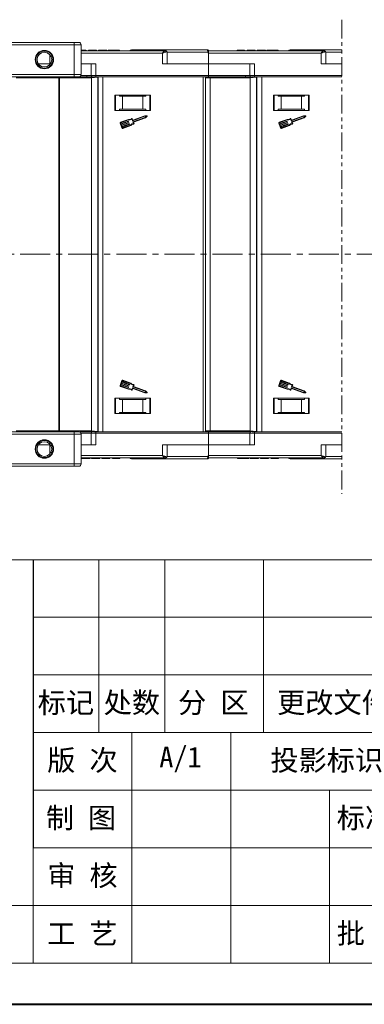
# Model space of a CAD drawing. Header units: millimetres. Extents: x 2552 to 4022, y 535 to 1568.
# Tile 16 of 47: x 3364 to 3509, y 535 to 951. Entities that reach past the tile are written whole.
import ezdxf

# ---------------------------------------------------------------- set-up
doc = ezdxf.new("R2010")
doc.units = ezdxf.units.MM
doc.linetypes.add('CENTERX2', pattern=[20.32, 12.7, -2.54, 2.54, -2.54])
doc.linetypes.add('PHANTOM2', pattern=[31.75, 15.875, -3.175, 3.175, -3.175, 3.175, -3.175])
doc.layers.add('标注线', color=7, linetype='Continuous', lineweight=15)
doc.styles.add('样式 6', font='仿宋_GB2312.ttf')

msp = doc.modelspace()

# ---------------------------------------------------------------- linework, layer by layer
at = {"color": 3, "linetype": 'PHANTOM2', "lineweight": 9, "ltscale": 0.5}
msp.add_line((3499.849, 950.63), (3499.847, 750.278), dxfattribs=at)
at = {"color": 7, "linetype": 'Continuous', "lineweight": 15}
for p, q in [((3386.693, 941.019), (3334.153, 941.019)), ((3334.153, 940.019), (3386.693, 940.019)), ((3386.693, 940.019), (3386.693, 941.019)), ((3386.693, 940.019), (3386.693, 927.519)), ((3389.693, 940.019), (3386.693, 940.019)), ((3389.693, 927.519), (3389.693, 940.019)), ((3376.473, 932.019), (3376.473, 935.869)), ((3425.179, 937.519), (3389.693, 937.519)), ((3389.693, 936.519), (3424.061, 936.519)), ((3390.145, 937.519), (3390.145, 937.719)), ((3391.697, 937.519), (3391.697, 937.719)), ((3391.806, 937.519), (3391.806, 937.719)), ((3392.832, 937.519), (3392.832, 937.719)), ((3393.793, 937.719), (3392.832, 937.719)), ((3393.793, 937.719), (3393.793, 937.519)), ((3395.909, 937.719), (3393.793, 937.719)), ((3395.909, 937.519), (3395.909, 937.719)), ((3396.229, 937.719), (3395.909, 937.719)), ((3396.229, 937.519), (3396.229, 937.719)), ((3400.588, 937.719), (3397.062, 937.719)), ((3397.062, 937.519), (3397.062, 937.719)), ((3400.588, 937.719), (3400.588, 937.519)), ((3401.101, 937.519), (3401.101, 937.719)), ((3403.48, 937.719), (3403.48, 937.519)), ((3405.844, 937.519), (3405.844, 937.719)), ((3424.061, 936.519), (3424.061, 932.019)), ((3426.061, 937.019), (3425.552, 937.019)), ((3426.061, 932.019), (3426.061, 937.019)), ((3443.239, 936.869), (3426.061, 936.869)), ((3443.123, 937.869), (3443.123, 937.869)), ((3443.473, 936.519), (3443.239, 936.869)), ((3492.179, 937.519), (3443.473, 937.519)), ((3443.473, 936.519), (3491.061, 936.519)), ((3443.473, 932.019), (3443.473, 936.519)), ((3455.601, 937.519), (3455.601, 937.719)), ((3457.145, 937.519), (3457.145, 937.719)), ((3458.697, 937.519), (3458.697, 937.719)), ((3458.806, 937.519), (3458.806, 937.719)), ((3460.793, 937.719), (3459.832, 937.719)), ((3459.832, 937.519), (3459.832, 937.719)), ((3460.793, 937.719), (3460.793, 937.519)), ((3462.909, 937.719), (3460.793, 937.719)), ((3462.909, 937.519), (3462.909, 937.719)), ((3463.229, 937.719), (3462.909, 937.719)), ((3463.229, 937.519), (3463.229, 937.719)), ((3467.588, 937.719), (3464.062, 937.719)), ((3464.062, 937.519), (3464.062, 937.719)), ((3467.588, 937.719), (3467.588, 937.519)), ((3468.101, 937.519), (3468.101, 937.719)), ((3470.48, 937.719), (3470.48, 937.519)), ((3472.844, 937.519), (3472.844, 937.719)), ((3491.061, 936.519), (3491.061, 932.019)), ((3493.061, 937.019), (3492.552, 937.019)), ((3493.061, 932.019), (3493.061, 937.019)), ((3499.848, 936.869), (3493.061, 936.869)), ((3371.634, 932.019), (3376.473, 932.019)), ((3376.752, 932.019), (3376.473, 932.019)), ((3376.473, 932.019), (3376.473, 931.668)), ((3395.884, 932.019), (3389.693, 932.019)), ((3393.884, 932.019), (3393.884, 927.019)), ((3395.884, 927.019), (3395.884, 932.019)), ((3424.061, 932.019), (3443.473, 932.019)), ((3462.884, 932.019), (3443.473, 932.019)), ((3443.473, 932.019), (3443.473, 927.019)), ((3460.884, 932.019), (3460.884, 927.019)), ((3462.884, 927.019), (3462.884, 932.019)), ((3491.061, 932.019), (3499.848, 932.019)), ((3386.693, 927.519), (3295.693, 927.519)), ((3389.693, 927.519), (3386.693, 927.519)), ((3386.693, 926.519), (3386.693, 927.519)), ((3386.693, 926.519), (3295.693, 926.519)), ((3380.338, 926.069), (3362.302, 926.069)), ((3374.263, 926.519), (3374.263, 926.069)), ((3375.263, 926.069), (3375.263, 926.519)), ((3380.338, 851.519), (3380.338, 926.069)), ((3380.567, 926.069), (3380.338, 926.069)), ((3380.567, 851.519), (3380.567, 926.069)), ((3394.134, 926.069), (3380.567, 926.069)), ((3381.963, 926.069), (3381.963, 926.519)), ((3382.263, 926.069), (3382.263, 926.519)), ((3386.078, 926.121), (3384.211, 926.069)), ((3386.078, 926.121), (3386.824, 926.142)), ((3386.078, 926.069), (3386.078, 926.121)), ((3398.376, 926.467), (3386.824, 926.142)), ((3386.824, 926.142), (3386.824, 926.069)), ((3393.884, 927.019), (3389.559, 927.019)), ((3395.884, 927.019), (3393.884, 927.019)), ((3396.732, 926.312), (3394.134, 926.069)), ((3394.134, 851.519), (3394.134, 926.069)), ((3443.473, 927.019), (3395.884, 927.019)), ((3395.884, 927.019), (3395.884, 926.519)), ((3395.884, 926.519), (3443.473, 926.519)), ((3396.934, 926.331), (3396.732, 926.312)), ((3396.732, 926.312), (3396.732, 851.519)), ((3398.932, 926.519), (3396.934, 926.331)), ((3396.934, 926.331), (3396.934, 851.519)), ((3398.932, 851.519), (3398.932, 926.519)), ((3441.263, 926.519), (3441.263, 851.519)), ((3442.263, 851.519), (3442.263, 926.519)), ((3444.223, 926.069), (3442.263, 926.069)), ((3443.473, 927.019), (3443.473, 926.519)), ((3460.884, 927.019), (3443.473, 927.019)), ((3444.223, 851.519), (3444.223, 926.069)), ((3461.134, 926.069), (3444.223, 926.069)), ((3448.963, 926.069), (3448.963, 926.519)), ((3449.263, 926.069), (3449.263, 926.519)), ((3453.078, 926.121), (3451.211, 926.069)), ((3453.078, 926.121), (3453.824, 926.142)), ((3453.078, 926.069), (3453.078, 926.121)), ((3465.376, 926.467), (3453.824, 926.142)), ((3453.824, 926.142), (3453.824, 926.069)), ((3462.884, 927.019), (3460.884, 927.019)), ((3463.732, 926.312), (3461.134, 926.069)), ((3461.134, 851.519), (3461.134, 926.069)), ((3499.848, 927.019), (3462.884, 927.019)), ((3462.884, 927.019), (3462.884, 926.519)), ((3462.884, 926.519), (3499.848, 926.519)), ((3463.934, 926.331), (3463.732, 926.312)), ((3463.732, 926.312), (3463.732, 851.519)), ((3465.932, 926.519), (3463.934, 926.331)), ((3463.934, 926.331), (3463.934, 851.519)), ((3465.932, 851.519), (3465.932, 926.519)), ((3418.973, 918.719), (3403.973, 918.719)), ((3403.973, 918.719), (3403.973, 912.219)), ((3404.223, 912.219), (3404.223, 918.719)), ((3405.859, 918.319), (3405.859, 918.719)), ((3405.859, 918.319), (3407.223, 918.319)), ((3407.223, 918.319), (3407.223, 912.819)), ((3415.723, 918.319), (3407.223, 918.319)), ((3415.723, 912.819), (3415.723, 918.319)), ((3415.723, 918.319), (3417.086, 918.319)), ((3417.086, 918.719), (3417.086, 918.319)), ((3418.723, 918.719), (3418.723, 912.219)), ((3418.973, 912.219), (3418.973, 918.719)), ((3485.973, 918.719), (3470.973, 918.719)), ((3470.973, 918.719), (3470.973, 912.219)), ((3471.223, 912.219), (3471.223, 918.719)), ((3472.859, 918.319), (3472.859, 918.719)), ((3472.859, 918.319), (3474.223, 918.319)), ((3474.223, 918.319), (3474.223, 912.819)), ((3482.723, 918.319), (3474.223, 918.319)), ((3482.723, 912.819), (3482.723, 918.319)), ((3482.723, 918.319), (3484.086, 918.319)), ((3484.086, 918.719), (3484.086, 918.319)), ((3485.723, 918.719), (3485.723, 912.219)), ((3485.973, 912.219), (3485.973, 918.719)), ((3403.973, 912.219), (3418.973, 912.219)), ((3405.859, 912.819), (3405.859, 912.219)), ((3407.223, 912.819), (3405.859, 912.819)), ((3415.723, 912.819), (3407.223, 912.819)), ((3417.086, 912.819), (3415.723, 912.819)), ((3417.086, 912.219), (3417.086, 912.819)), ((3470.973, 912.219), (3485.973, 912.219)), ((3472.859, 912.819), (3472.859, 912.219)), ((3474.223, 912.819), (3472.859, 912.819)), ((3482.723, 912.819), (3474.223, 912.819)), ((3484.086, 912.819), (3482.723, 912.819)), ((3484.086, 912.219), (3484.086, 912.819)), ((3406.184, 906.94), (3406.935, 904.884)), ((3409.744, 908.532), (3406.347, 907.291)), ((3406.48, 906.66), (3406.355, 907.003)), ((3406.41, 907.12), (3409.753, 908.341)), ((3409.586, 907.795), (3406.48, 906.66)), ((3406.543, 906.489), (3409.648, 907.623)), ((3409.805, 907.195), (3406.7, 906.06)), ((3406.762, 905.889), (3409.867, 907.024)), ((3409.675, 907.682), (3409.644, 907.767)), ((3409.894, 907.082), (3409.863, 907.168)), ((3411.107, 908.664), (3411.349, 908.002)), ((3411.458, 908.236), (3411.231, 908.856)), ((3411.407, 907.975), (3416.568, 909.86)), ((3416.54, 910.044), (3411.516, 908.209)), ((3411.568, 907.402), (3411.81, 906.74)), ((3416.756, 909.346), (3411.595, 907.461)), ((3411.786, 907.336), (3416.853, 909.188)), ((3412.028, 906.674), (3411.786, 907.336)), ((3417.491, 909.995), (3416.54, 910.044)), ((3416.568, 909.86), (3417.267, 909.824)), ((3417.267, 909.824), (3416.756, 909.346)), ((3416.853, 909.188), (3417.548, 909.838)), ((3473.184, 906.94), (3473.935, 904.884)), ((3476.744, 908.532), (3473.347, 907.291)), ((3473.48, 906.66), (3473.355, 907.003)), ((3473.41, 907.12), (3476.753, 908.341)), ((3476.586, 907.795), (3473.48, 906.66)), ((3473.543, 906.489), (3476.648, 907.623)), ((3476.805, 907.195), (3473.7, 906.06)), ((3473.762, 905.889), (3476.867, 907.024)), ((3476.675, 907.682), (3476.644, 907.767)), ((3476.894, 907.082), (3476.863, 907.168)), ((3478.107, 908.664), (3478.349, 908.002)), ((3478.458, 908.236), (3478.231, 908.856)), ((3478.407, 907.975), (3483.568, 909.86)), ((3483.54, 910.044), (3478.516, 908.209)), ((3478.568, 907.402), (3478.81, 906.74)), ((3483.756, 909.346), (3478.595, 907.461)), ((3478.786, 907.336), (3483.853, 909.188)), ((3479.028, 906.674), (3478.786, 907.336)), ((3484.491, 909.995), (3483.54, 910.044)), ((3483.568, 909.86), (3484.267, 909.824)), ((3484.267, 909.824), (3483.756, 909.346)), ((3483.853, 909.188), (3484.548, 909.838)), ((3406.7, 906.06), (3406.543, 906.489)), ((3406.919, 905.461), (3406.762, 905.889)), ((3410.024, 906.595), (3406.919, 905.461)), ((3406.981, 905.289), (3410.086, 906.424)), ((3407.106, 904.947), (3406.981, 905.289)), ((3410.567, 906.114), (3407.223, 904.892)), ((3407.286, 904.721), (3410.683, 905.962)), ((3410.113, 906.482), (3410.082, 906.568)), ((3473.7, 906.06), (3473.543, 906.489)), ((3473.919, 905.461), (3473.762, 905.889)), ((3477.024, 906.595), (3473.919, 905.461)), ((3473.981, 905.289), (3477.086, 906.424)), ((3474.106, 904.947), (3473.981, 905.289)), ((3477.567, 906.114), (3474.223, 904.892)), ((3474.286, 904.721), (3477.683, 905.962)), ((3477.113, 906.482), (3477.082, 906.568)), ((3380.338, 776.969), (3380.338, 851.519)), ((3380.567, 776.969), (3380.567, 851.519)), ((3394.134, 776.969), (3394.134, 851.519)), ((3396.732, 851.519), (3396.732, 776.725)), ((3396.934, 851.519), (3396.934, 776.706)), ((3398.932, 776.519), (3398.932, 851.519)), ((3441.263, 851.519), (3441.263, 776.519)), ((3442.263, 776.519), (3442.263, 851.519)), ((3444.223, 776.969), (3444.223, 851.519)), ((3461.134, 776.969), (3461.134, 851.519)), ((3463.732, 851.519), (3463.732, 776.725)), ((3463.934, 851.519), (3463.934, 776.706)), ((3465.932, 776.519), (3465.932, 851.519)), ((3406.935, 798.153), (3406.184, 796.097)), ((3406.347, 795.746), (3409.744, 794.505)), ((3406.48, 796.377), (3406.355, 796.035)), ((3406.41, 795.918), (3409.753, 794.696)), ((3409.586, 795.243), (3406.48, 796.377)), ((3406.7, 796.977), (3406.543, 796.549)), ((3406.543, 796.549), (3409.648, 795.414)), ((3409.805, 795.842), (3406.7, 796.977)), ((3406.919, 797.577), (3406.762, 797.148)), ((3406.762, 797.148), (3409.867, 796.014)), ((3410.024, 796.442), (3406.919, 797.577)), ((3407.106, 798.09), (3406.981, 797.748)), ((3406.981, 797.748), (3410.086, 796.613)), ((3410.567, 796.923), (3407.223, 798.145)), ((3410.683, 797.075), (3407.286, 798.316)), ((3409.675, 795.356), (3409.644, 795.27)), ((3409.894, 795.955), (3409.863, 795.87)), ((3410.113, 796.555), (3410.082, 796.469)), ((3411.107, 794.373), (3411.349, 795.035)), ((3411.231, 794.182), (3411.458, 794.802)), ((3411.407, 795.063), (3416.568, 793.177)), ((3411.516, 794.829), (3416.54, 792.993)), ((3411.568, 795.635), (3411.81, 796.297)), ((3416.756, 793.691), (3411.595, 795.577)), ((3411.786, 795.701), (3412.028, 796.364)), ((3416.853, 793.85), (3411.786, 795.701)), ((3473.935, 798.153), (3473.184, 796.097)), ((3473.347, 795.746), (3476.744, 794.505)), ((3473.48, 796.377), (3473.355, 796.035)), ((3473.41, 795.918), (3476.753, 794.696)), ((3476.586, 795.243), (3473.48, 796.377)), ((3473.7, 796.977), (3473.543, 796.549)), ((3473.543, 796.549), (3476.648, 795.414)), ((3476.805, 795.842), (3473.7, 796.977)), ((3473.919, 797.577), (3473.762, 797.148)), ((3473.762, 797.148), (3476.867, 796.014)), ((3477.024, 796.442), (3473.919, 797.577)), ((3474.106, 798.09), (3473.981, 797.748)), ((3473.981, 797.748), (3477.086, 796.613)), ((3477.567, 796.923), (3474.223, 798.145)), ((3477.683, 797.075), (3474.286, 798.316)), ((3476.675, 795.356), (3476.644, 795.27)), ((3476.894, 795.955), (3476.863, 795.87)), ((3477.113, 796.555), (3477.082, 796.469)), ((3478.107, 794.373), (3478.349, 795.035)), ((3478.231, 794.182), (3478.458, 794.802)), ((3478.407, 795.063), (3483.568, 793.177)), ((3478.516, 794.829), (3483.54, 792.993)), ((3478.568, 795.635), (3478.81, 796.297)), ((3483.756, 793.691), (3478.595, 795.577)), ((3478.786, 795.701), (3479.028, 796.364)), ((3483.853, 793.85), (3478.786, 795.701)), ((3418.973, 790.819), (3403.973, 790.819)), ((3403.973, 790.819), (3403.973, 784.319)), ((3404.223, 784.319), (3404.223, 790.819)), ((3405.859, 790.819), (3405.859, 790.219)), ((3416.54, 792.993), (3417.491, 793.042)), ((3416.568, 793.177), (3417.267, 793.213)), ((3417.267, 793.213), (3416.756, 793.691)), ((3417.548, 793.2), (3416.853, 793.85)), ((3417.086, 790.219), (3417.086, 790.819)), ((3418.723, 790.819), (3418.723, 784.319)), ((3418.973, 784.319), (3418.973, 790.819)), ((3485.973, 790.819), (3470.973, 790.819)), ((3470.973, 790.819), (3470.973, 784.319)), ((3471.223, 784.319), (3471.223, 790.819)), ((3472.859, 790.819), (3472.859, 790.219)), ((3483.54, 792.993), (3484.491, 793.042)), ((3483.568, 793.177), (3484.267, 793.213)), ((3484.267, 793.213), (3483.756, 793.691)), ((3484.548, 793.2), (3483.853, 793.85)), ((3484.086, 790.219), (3484.086, 790.819)), ((3485.723, 790.819), (3485.723, 784.319)), ((3485.973, 784.319), (3485.973, 790.819)), ((3405.859, 790.219), (3407.223, 790.219)), ((3407.223, 790.219), (3407.223, 784.719)), ((3407.223, 790.219), (3415.723, 790.219)), ((3415.723, 784.719), (3415.723, 790.219)), ((3415.723, 790.219), (3417.086, 790.219)), ((3472.859, 790.219), (3474.223, 790.219)), ((3474.223, 790.219), (3474.223, 784.719)), ((3474.223, 790.219), (3482.723, 790.219)), ((3482.723, 784.719), (3482.723, 790.219)), ((3482.723, 790.219), (3484.086, 790.219)), ((3403.973, 784.319), (3418.973, 784.319)), ((3407.223, 784.719), (3405.859, 784.719)), ((3405.859, 784.319), (3405.859, 784.719)), ((3407.223, 784.719), (3415.723, 784.719)), ((3417.086, 784.719), (3415.723, 784.719)), ((3417.086, 784.719), (3417.086, 784.319)), ((3470.973, 784.319), (3485.973, 784.319)), ((3474.223, 784.719), (3472.859, 784.719)), ((3472.859, 784.319), (3472.859, 784.719)), ((3474.223, 784.719), (3482.723, 784.719)), ((3484.086, 784.719), (3482.723, 784.719)), ((3484.086, 784.719), (3484.086, 784.319)), ((3295.693, 776.519), (3386.693, 776.519)), ((3295.693, 775.519), (3386.693, 775.519)), ((3362.302, 776.969), (3380.338, 776.969)), ((3374.263, 776.969), (3374.263, 776.519)), ((3375.263, 776.519), (3375.263, 776.969)), ((3380.338, 776.969), (3380.567, 776.969)), ((3380.567, 776.969), (3394.134, 776.969)), ((3381.963, 776.519), (3381.963, 776.969)), ((3382.263, 776.519), (3382.263, 776.969)), ((3384.211, 776.969), (3386.078, 776.916)), ((3386.078, 776.916), (3386.078, 776.969)), ((3386.824, 776.895), (3386.078, 776.916)), ((3386.693, 775.519), (3386.693, 776.519)), ((3386.693, 775.519), (3386.693, 763.019)), ((3386.693, 775.519), (3389.693, 775.519)), ((3386.824, 776.969), (3386.824, 776.895)), ((3386.824, 776.895), (3398.376, 776.571)), ((3389.559, 776.019), (3393.884, 776.019)), ((3389.693, 763.019), (3389.693, 775.519)), ((3393.884, 776.019), (3393.884, 771.019)), ((3393.884, 776.019), (3395.884, 776.019)), ((3394.134, 776.969), (3396.732, 776.725)), ((3395.884, 776.019), (3395.884, 776.519)), ((3443.473, 776.519), (3395.884, 776.519)), ((3395.884, 771.019), (3395.884, 776.019)), ((3395.884, 776.019), (3443.473, 776.019)), ((3396.732, 776.725), (3396.934, 776.706)), ((3396.934, 776.706), (3398.932, 776.519)), ((3442.263, 776.969), (3444.223, 776.969)), ((3443.473, 776.019), (3443.473, 776.519)), ((3443.473, 776.019), (3443.473, 771.019)), ((3443.473, 776.019), (3460.884, 776.019)), ((3444.223, 776.969), (3461.134, 776.969)), ((3448.963, 776.519), (3448.963, 776.969)), ((3449.263, 776.519), (3449.263, 776.969)), ((3451.211, 776.969), (3453.078, 776.916)), ((3453.078, 776.916), (3453.078, 776.969)), ((3453.824, 776.895), (3453.078, 776.916)), ((3453.824, 776.969), (3453.824, 776.895)), ((3453.824, 776.895), (3465.376, 776.571)), ((3460.884, 776.019), (3460.884, 771.019)), ((3460.884, 776.019), (3462.884, 776.019)), ((3461.134, 776.969), (3463.732, 776.725)), ((3462.884, 776.019), (3462.884, 776.519)), ((3499.848, 776.519), (3462.884, 776.519)), ((3462.884, 771.019), (3462.884, 776.019)), ((3462.884, 776.019), (3499.848, 776.019)), ((3463.732, 776.725), (3463.934, 776.706)), ((3463.934, 776.706), (3465.932, 776.519)), ((3376.473, 771.019), (3371.634, 771.019)), ((3376.473, 771.369), (3376.473, 771.019)), ((3376.473, 771.019), (3376.752, 771.019)), ((3376.473, 767.168), (3376.473, 771.019)), ((3389.693, 771.019), (3395.884, 771.019)), ((3443.473, 771.019), (3424.061, 771.019)), ((3424.061, 771.019), (3424.061, 766.519)), ((3426.061, 766.019), (3426.061, 771.019)), ((3443.473, 766.519), (3443.473, 771.019)), ((3443.473, 771.019), (3462.884, 771.019)), ((3499.848, 771.019), (3491.061, 771.019)), ((3491.061, 771.019), (3491.061, 766.519)), ((3493.061, 766.019), (3493.061, 771.019)), ((3424.061, 766.519), (3389.693, 766.519)), ((3389.693, 765.519), (3425.179, 765.519)), ((3391.158, 765.519), (3391.158, 765.319)), ((3393.537, 765.319), (3393.537, 765.519)), ((3394.05, 765.319), (3394.05, 765.519)), ((3397.575, 765.319), (3394.05, 765.319)), ((3397.575, 765.519), (3397.575, 765.319)), ((3398.409, 765.319), (3398.409, 765.519)), ((3398.729, 765.319), (3398.409, 765.319)), ((3398.729, 765.319), (3398.729, 765.519)), ((3400.844, 765.319), (3398.729, 765.319)), ((3400.844, 765.319), (3400.844, 765.519)), ((3401.806, 765.319), (3400.844, 765.319)), ((3401.806, 765.519), (3401.806, 765.319)), ((3402.832, 765.519), (3402.832, 765.319)), ((3402.941, 765.519), (3402.941, 765.319)), ((3404.492, 765.519), (3404.492, 765.319)), ((3406.037, 765.319), (3406.037, 765.519)), ((3425.552, 766.019), (3426.061, 766.019)), ((3426.061, 766.169), (3443.239, 766.169)), ((3443.239, 766.169), (3443.473, 766.519)), ((3491.061, 766.519), (3443.473, 766.519)), ((3443.473, 765.521), (3443.473, 765.519)), ((3443.473, 765.519), (3492.179, 765.519)), ((3455.793, 765.519), (3455.793, 765.319)), ((3458.158, 765.519), (3458.158, 765.319)), ((3460.537, 765.319), (3460.537, 765.519)), ((3461.05, 765.319), (3461.05, 765.519)), ((3464.575, 765.319), (3461.05, 765.319)), ((3464.575, 765.519), (3464.575, 765.319)), ((3465.409, 765.319), (3465.409, 765.519)), ((3465.729, 765.319), (3465.409, 765.319)), ((3465.729, 765.319), (3465.729, 765.519)), ((3467.844, 765.319), (3465.729, 765.319)), ((3467.844, 765.319), (3467.844, 765.519)), ((3468.806, 765.319), (3467.844, 765.319)), ((3468.806, 765.519), (3468.806, 765.319)), ((3469.832, 765.519), (3469.832, 765.319)), ((3469.941, 765.519), (3469.941, 765.319)), ((3471.492, 765.519), (3471.492, 765.319)), ((3473.037, 765.319), (3473.037, 765.519)), ((3492.552, 766.019), (3493.061, 766.019)), ((3493.061, 766.169), (3499.848, 766.169)), ((3386.693, 763.019), (3334.153, 763.019)), ((3334.153, 762.019), (3386.693, 762.019)), ((3386.693, 763.019), (3389.693, 763.019)), ((3386.693, 762.019), (3386.693, 763.019)), ((3443.123, 765.169), (3443.123, 765.169))]:
    msp.add_line(p, q, dxfattribs=at)
at = {"color": 1, "linetype": 'CENTERX2', "lineweight": 13}
msp.add_line((3864.306, 851.519), (3028.254, 851.519), dxfattribs=at)
at = {"color": 7, "lineweight": 13}
for p, q in [((3216.289, 722.529), (3995.449, 722.529)), ((3369.38, 552.099), (3369.38, 722.529)), ((2638.966, 552.099), (3369.38, 552.099)), ((3369.38, 552.099), (3995.449, 552.099))]:
    msp.add_line(p, q, dxfattribs=at)
at = {"color": 7}
msp.add_line((3369.38, 722.529), (3369.38, 600.793), dxfattribs=at)
at = {"color": 7, "lineweight": 15}
for p, q in [((3397.206, 722.529), (3397.206, 649.487)), ((3425.031, 722.529), (3425.031, 649.487)), ((3466.769, 722.529), (3466.769, 649.487)), ((3369.38, 698.182), (3619.808, 698.182)), ((3369.38, 673.835), (3619.808, 673.835)), ((3369.38, 649.487), (3619.808, 649.487)), ((3411.118, 649.487), (3411.118, 552.099)), ((3452.856, 649.487), (3452.856, 552.099)), ((3369.38, 625.14), (3783.281, 625.14)), ((3494.594, 625.14), (3494.594, 552.099)), ((3369.38, 600.793), (3619.808, 600.793)), ((2638.966, 576.446), (3369.38, 576.446)), ((3369.38, 576.446), (3619.808, 576.446))]:
    msp.add_line(p, q, dxfattribs=at)
at = {"color": 7, "lineweight": 40}
msp.add_line((2552.012, 534.708), (4012.84, 534.708), dxfattribs=at)
at = {"color": 7, "linetype": 'Continuous', "lineweight": 15}
for centre, radius in [((3374.193, 933.769), 3.9), ((3374.193, 933.769), 3.1), ((3374.193, 769.269), 3.9), ((3374.193, 769.269), 3.1)]:
    msp.add_circle(centre, radius, dxfattribs=at)
for centre, radius, start, end in [((3388.693, 940.019), 1, 0, 90), ((3410.973, 936.869), 1, 90, 139.04573), ((3425.105, 937.074), 0.451, 352.91869, 80.47981), ((3425.561, 937.019), 0.5, 360, 90), ((3443.123, 937.519), 0.35, 0.00041, 90.00191), ((3479.017, 869.942), 75.89, 117.92809, 118.12821), ((3477.973, 936.869), 1, 90, 139.04573), ((3492.105, 937.074), 0.451, 352.91869, 80.47981), ((3492.561, 937.019), 0.5, 360, 90), ((3388.693, 927.519), 1, 270, 0), ((3392.401, 927.019), 0.5, 180, 270), ((3394.384, 927.019), 0.5, 180, 270), ((3459.401, 927.019), 0.5, 180, 270), ((3461.384, 927.019), 0.5, 180, 270), ((3406.441, 907.034), 0.274, 110.07046, 200.07046), ((3406.441, 907.034), 0.0912, 110.07046, 200.07046), ((3409.601, 907.752), 0.0456, 20.07046, 110.07046), ((3409.632, 907.666), 0.0456, 290.07046, 20.07046), ((3410.112, 909.837), 1.355, 254.2528, 315.58546), ((3410.112, 909.837), 1.538, 256.51116, 310.30711), ((3409.82, 907.152), 0.0456, 20.07046, 110.07046), ((3409.852, 907.066), 0.0456, 290.07046, 20.07046), ((3411.805, 905.202), 1.538, 89.8338, 143.62975), ((3411.145, 908.824), 0.0912, 20.07046, 135.58546), ((3411.392, 908.017), 0.0456, 200.07046, 290.07046), ((3411.5, 908.251), 0.0456, 200.07046, 290.07046), ((3411.611, 907.418), 0.0456, 110.07046, 200.07046), ((3417.486, 909.904), 0.0912, 313.09192, 87.049), ((3473.441, 907.034), 0.274, 110.07046, 200.07046), ((3473.441, 907.034), 0.0912, 110.07046, 200.07046), ((3476.601, 907.752), 0.0456, 20.07046, 110.07046), ((3476.632, 907.666), 0.0456, 290.07046, 20.07046), ((3477.112, 909.837), 1.355, 254.2528, 315.58546), ((3477.112, 909.837), 1.538, 256.51116, 310.30711), ((3476.82, 907.152), 0.0456, 20.07046, 110.07046), ((3476.852, 907.066), 0.0456, 290.07046, 20.07046), ((3478.805, 905.202), 1.538, 89.8338, 143.62975), ((3478.145, 908.824), 0.0912, 20.07046, 135.58546), ((3478.392, 908.017), 0.0456, 200.07046, 290.07046), ((3478.5, 908.251), 0.0456, 200.07046, 290.07046), ((3478.611, 907.418), 0.0456, 110.07046, 200.07046), ((3484.486, 909.904), 0.0912, 313.09192, 87.049), ((3407.192, 904.978), 0.274, 200.07046, 290.07046), ((3407.192, 904.978), 0.0912, 200.07046, 290.07046), ((3410.039, 906.552), 0.0456, 20.07046, 110.07046), ((3410.071, 906.467), 0.0456, 290.07046, 20.07046), ((3411.805, 905.202), 1.355, 84.55545, 145.88812), ((3411.943, 906.642), 0.0912, 264.55545, 20.07046), ((3474.192, 904.978), 0.274, 200.07046, 290.07046), ((3474.192, 904.978), 0.0912, 200.07046, 290.07046), ((3477.039, 906.552), 0.0456, 20.07046, 110.07046), ((3477.071, 906.467), 0.0456, 290.07046, 20.07046), ((3478.805, 905.202), 1.355, 84.55545, 145.88812), ((3478.943, 906.642), 0.0912, 264.55545, 20.07046), ((3406.441, 796.003), 0.274, 159.92954, 249.92954), ((3406.441, 796.003), 0.0912, 159.92954, 249.92954), ((3407.192, 798.059), 0.274, 69.92954, 159.92954), ((3407.192, 798.059), 0.0912, 69.92954, 159.92954), ((3409.601, 795.286), 0.0456, 249.92954, 339.92954), ((3409.632, 795.371), 0.0456, 339.92954, 69.92954), ((3410.112, 793.201), 1.355, 44.41454, 105.7472), ((3410.112, 793.201), 1.538, 49.69289, 103.48884), ((3409.82, 795.885), 0.0456, 249.92954, 339.92954), ((3409.852, 795.971), 0.0456, 339.92954, 69.92954), ((3410.039, 796.485), 0.0456, 249.92954, 339.92954), ((3410.071, 796.571), 0.0456, 339.92954, 69.92954), ((3411.805, 797.835), 1.538, 216.37025, 270.1662), ((3411.805, 797.835), 1.355, 214.11188, 275.44455), ((3411.392, 795.02), 0.0456, 69.92954, 159.92954), ((3411.5, 794.786), 0.0456, 69.92954, 159.92954), ((3411.611, 795.619), 0.0456, 159.92954, 249.92954), ((3411.943, 796.395), 0.0912, 339.92954, 95.44455), ((3473.441, 796.003), 0.274, 159.92954, 249.92954), ((3473.441, 796.003), 0.0912, 159.92954, 249.92954), ((3474.192, 798.059), 0.274, 69.92954, 159.92954), ((3474.192, 798.059), 0.0912, 69.92954, 159.92954), ((3476.601, 795.286), 0.0456, 249.92954, 339.92954), ((3476.632, 795.371), 0.0456, 339.92954, 69.92954), ((3477.112, 793.201), 1.355, 44.41454, 105.7472), ((3477.112, 793.201), 1.538, 49.69289, 103.48884), ((3476.82, 795.885), 0.0456, 249.92954, 339.92954), ((3476.852, 795.971), 0.0456, 339.92954, 69.92954), ((3477.039, 796.485), 0.0456, 249.92954, 339.92954), ((3477.071, 796.571), 0.0456, 339.92954, 69.92954), ((3478.805, 797.835), 1.538, 216.37025, 270.1662), ((3478.805, 797.835), 1.355, 214.11188, 275.44455), ((3478.392, 795.02), 0.0456, 69.92954, 159.92954), ((3478.5, 794.786), 0.0456, 69.92954, 159.92954), ((3478.611, 795.619), 0.0456, 159.92954, 249.92954), ((3478.943, 796.395), 0.0912, 339.92954, 95.44455), ((3411.145, 794.213), 0.0912, 224.41454, 339.92954), ((3417.486, 793.133), 0.0912, 272.951, 46.90808), ((3478.145, 794.213), 0.0912, 224.41454, 339.92954), ((3484.486, 793.133), 0.0912, 272.951, 46.90808), ((3388.693, 775.519), 1, 0, 90), ((3394.384, 776.019), 0.5, 90, 180), ((3461.384, 776.019), 0.5, 90, 180), ((3410.973, 766.169), 1, 221.2946, 270), ((3425.105, 765.963), 0.451, 279.5202, 7.08135), ((3425.561, 766.019), 0.5, 270, 360), ((3443.123, 765.519), 0.35, 269.99809, 359.99959), ((3479.017, 833.096), 75.89, 241.87179, 242.07191), ((3477.973, 766.169), 1, 221.2946, 270), ((3492.105, 765.963), 0.451, 279.5202, 7.08135), ((3492.561, 766.019), 0.5, 270, 360), ((3388.693, 763.019), 1, 270, 0)]:
    msp.add_arc(centre, radius, start, end, dxfattribs=at)
for points, knots in [([(3388.693, 941.019), (3388.666, 941.019), (3388.625, 941.019), (3388.376, 941.019), (3388.117, 941.019), (3387.799, 941.019), (3387.333, 941.019), (3386.944, 941.019), (3386.693, 941.019)], [0, 0, 0, 0, 0.2394429, 0.3698071, 0.5000001, 0.6303641, 0.7605571, 1, 1, 1, 1]), ([(3370.593, 933.769), (3370.641, 934.221), (3370.716, 934.92), (3371.164, 935.759), (3371.629, 936.331), (3372.202, 936.8), (3373.041, 937.234), (3374.193, 937.456), (3375.345, 937.234), (3376.184, 936.8), (3376.756, 936.332), (3377.222, 935.76), (3377.67, 934.92), (3377.745, 934.221), (3377.793, 933.769)], [0, 0, 0, 0, 0.1197215, 0.184837, 0.25, 0.3151155, 0.3802785, 0.5, 0.6197215, 0.684837, 0.75, 0.8151155, 0.8802785, 1, 1, 1, 1]), ([(3390.145, 937.719), (3390.009, 937.719), (3389.853, 937.719), (3389.711, 937.719), (3389.693, 937.719)], [0, 0, 0, 0, 0.8761012, 1, 1, 1, 1]), ([(3391.697, 937.719), (3391.643, 937.719), (3391.535, 937.719), (3391.231, 937.719), (3390.766, 937.719), (3390.379, 937.719), (3390.145, 937.719)], [0, 0, 0, 0, 0.2064605, 0.4135145, 0.6452106, 1, 1, 1, 1]), ([(3403.48, 937.719), (3403.346, 937.719), (3402.943, 937.719), (3402.282, 937.719), (3401.661, 937.719), (3401.236, 937.719), (3401.11, 937.719), (3401.103, 937.719), (3401.101, 937.719)], [0, 0, 0, 0, 0.1021706, 0.3092201, 0.51365, 0.6922749, 0.9324126, 1, 1, 1, 1]), ([(3405.844, 937.719), (3405.841, 937.719), (3405.831, 937.719), (3405.689, 937.719), (3405.297, 937.719), (3404.723, 937.719), (3404.084, 937.719), (3403.662, 937.719), (3403.48, 937.719)], [0, 0, 0, 0, 0.1018882, 0.3073435, 0.4929627, 0.6786474, 0.8607914, 1, 1, 1, 1]), ([(3443.123, 937.869), (3441.81, 937.869), (3439.144, 937.869), (3435.155, 937.869), (3431.511, 937.869), (3428.276, 937.869), (3425.45, 937.869), (3422.789, 937.869), (3419.51, 937.869), (3416.722, 937.869), (3414.521, 937.869), (3413.049, 937.869), (3411.883, 937.869), (3411.112, 937.869), (3411.019, 937.869), (3410.973, 937.869)], [0, 0, 0, 0, 0.077724, 0.157824, 0.2401354, 0.3044544, 0.368763, 0.4344301, 0.5000865, 0.631237, 0.695556, 0.7598646, 0.8421852, 0.9222831, 1, 1, 1, 1]), ([(3424.061, 936.519), (3424.167, 936.641), (3424.379, 936.886), (3424.688, 937.216), (3424.967, 937.466), (3425.111, 937.502), (3425.179, 937.519)], [0, 0, 0, 0, 0.2515188, 0.5017844, 0.7656323, 1, 1, 1, 1]), ([(3425.552, 937.019), (3425.457, 937.009), (3425.248, 936.987), (3424.749, 936.816), (3424.331, 936.635), (3424.061, 936.519)], [0, 0, 0, 0, 0.2270634, 0.5015869, 1, 1, 1, 1]), ([(3443.239, 936.869), (3443.222, 936.925), (3443.185, 937.048), (3443.155, 937.235), (3443.136, 937.417), (3443.125, 937.599), (3443.123, 937.745), (3443.122, 937.848), (3443.122, 937.861), (3443.123, 937.869)], [0, 0, 0, 0, 0.1119973, 0.2448439, 0.3691679, 0.5008987, 0.6875333, 0.8281382, 1, 1, 1, 1]), ([(3443.473, 937.519), (3443.473, 937.508), (3443.473, 937.486), (3443.473, 937.313), (3443.473, 937.128), (3443.473, 937.012), (3443.473, 936.993)], [0, 0, 0, 0, 0.3133566, 0.6267132, 0.9400698, 1, 1, 1, 1]), ([(3457.145, 937.719), (3457.012, 937.719), (3456.707, 937.719), (3456.256, 937.719), (3455.897, 937.719), (3455.642, 937.719), (3455.617, 937.719), (3455.601, 937.719)], [0, 0, 0, 0, 0.15529194, 0.35314526, 0.54324301, 0.704067, 1, 1, 1, 1]), ([(3458.697, 937.719), (3458.643, 937.719), (3458.535, 937.719), (3458.231, 937.719), (3457.766, 937.719), (3457.379, 937.719), (3457.145, 937.719)], [0, 0, 0, 0, 0.2064605, 0.4135145, 0.6452106, 1, 1, 1, 1]), ([(3470.48, 937.719), (3470.346, 937.719), (3469.943, 937.719), (3469.282, 937.719), (3468.661, 937.719), (3468.236, 937.719), (3468.11, 937.719), (3468.103, 937.719), (3468.101, 937.719)], [0, 0, 0, 0, 0.1021706, 0.3092201, 0.51365, 0.6922749, 0.9324126, 1, 1, 1, 1]), ([(3472.844, 937.719), (3472.841, 937.719), (3472.831, 937.719), (3472.689, 937.719), (3472.297, 937.719), (3471.723, 937.719), (3471.084, 937.719), (3470.662, 937.719), (3470.48, 937.719)], [0, 0, 0, 0, 0.1018882, 0.3073435, 0.4929627, 0.6786474, 0.8607914, 1, 1, 1, 1]), ([(3499.848, 937.869), (3499.313, 937.869), (3497.764, 937.869), (3495.276, 937.869), (3492.45, 937.869), (3489.789, 937.869), (3486.51, 937.869), (3483.722, 937.869), (3481.521, 937.869), (3480.049, 937.869), (3478.883, 937.869), (3478.112, 937.869), (3478.019, 937.869), (3477.973, 937.869)], [0.20657934, 0.20657934, 0.20657934, 0.20657934, 0.24013537, 0.30445442, 0.36876305, 0.43443011, 0.50008652, 0.63123697, 0.69555602, 0.75986465, 0.84218523, 0.92228307, 1, 1, 1, 1]), ([(3491.061, 936.519), (3491.167, 936.641), (3491.379, 936.886), (3491.688, 937.216), (3491.967, 937.466), (3492.111, 937.502), (3492.179, 937.519)], [0, 0, 0, 0, 0.2515188, 0.50178442, 0.76563227, 1, 1, 1, 1]), ([(3492.552, 937.019), (3492.457, 937.009), (3492.248, 936.987), (3491.749, 936.816), (3491.331, 936.635), (3491.061, 936.519)], [0, 0, 0, 0, 0.2270634, 0.5015869, 1, 1, 1, 1]), ([(3377.793, 933.769), (3377.745, 933.316), (3377.67, 932.617), (3377.222, 931.778), (3376.757, 931.206), (3376.184, 930.738), (3375.345, 930.304), (3374.193, 930.081), (3373.041, 930.304), (3372.202, 930.738), (3371.63, 931.206), (3371.164, 931.778), (3370.716, 932.617), (3370.641, 933.316), (3370.593, 933.769)], [0, 0, 0, 0, 0.1197215, 0.184837, 0.25, 0.3151155, 0.3802785, 0.5, 0.6197215, 0.684837, 0.75, 0.8151155, 0.8802785, 1, 1, 1, 1]), ([(3388.693, 926.519), (3388.666, 926.519), (3388.625, 926.519), (3388.376, 926.519), (3388.117, 926.519), (3387.799, 926.519), (3387.333, 926.519), (3386.944, 926.519), (3386.693, 926.519)], [0, 0, 0, 0, 0.2394429, 0.3696359, 0.4999999, 0.6301929, 0.7605571, 1, 1, 1, 1]), ([(3389.043, 926.519), (3389.918, 926.519), (3391.809, 926.519), (3393.647, 926.519), (3394.558, 926.519), (3394.572, 926.519)], [0, 0, 0, 0, 0.4587058, 0.9918697, 1, 1, 1, 1]), ([(3394.922, 926.519), (3394.963, 926.519), (3395.113, 926.519), (3395.449, 926.519), (3395.741, 926.519), (3395.884, 926.519)], [0, 0, 0, 0, 0.1658977, 0.5921255, 1, 1, 1, 1]), ([(3443.473, 926.519), (3444.814, 926.519), (3447.539, 926.519), (3451.621, 926.519), (3455.363, 926.519), (3458.664, 926.519), (3460.647, 926.519), (3461.558, 926.519), (3461.572, 926.519)], [0, 0, 0, 0, 0.210038, 0.4265898, 0.6492407, 0.8232797, 0.9973463, 1, 1, 1, 1]), ([(3461.922, 926.519), (3461.963, 926.519), (3462.113, 926.519), (3462.449, 926.519), (3462.741, 926.519), (3462.884, 926.519)], [0, 0, 0, 0, 0.1658977, 0.5921255, 1, 1, 1, 1]), ([(3386.693, 776.519), (3386.944, 776.519), (3387.333, 776.519), (3387.799, 776.519), (3388.117, 776.519), (3388.376, 776.519), (3388.625, 776.519), (3388.666, 776.519), (3388.693, 776.519)], [0, 0, 0, 0, 0.23944295, 0.36963586, 0.49999992, 0.63019291, 0.76055705, 1, 1, 1, 1]), ([(3394.503, 776.519), (3393.567, 776.519), (3391.817, 776.519), (3389.923, 776.519), (3389.043, 776.519)], [0, 0, 0, 0, 0.53504132, 1, 1, 1, 1]), ([(3395.884, 776.519), (3395.741, 776.519), (3395.448, 776.519), (3395.086, 776.519), (3394.916, 776.519), (3394.853, 776.519)], [0, 0, 0, 0, 0.3748158, 0.7664972, 1, 1, 1, 1]), ([(3461.384, 776.519), (3460.484, 776.519), (3458.636, 776.519), (3455.355, 776.519), (3451.624, 776.519), (3447.539, 776.519), (3444.814, 776.519), (3443.473, 776.519)], [0, 0, 0, 0, 0.1671161, 0.3432074, 0.5684235, 0.7875063, 1, 1, 1, 1]), ([(3462.884, 776.519), (3462.741, 776.519), (3462.448, 776.519), (3462.086, 776.519), (3461.916, 776.519), (3461.853, 776.519)], [0, 0, 0, 0, 0.3748158, 0.7664972, 1, 1, 1, 1]), ([(3370.593, 769.269), (3370.641, 769.721), (3370.716, 770.42), (3371.164, 771.259), (3371.629, 771.831), (3372.202, 772.3), (3373.041, 772.734), (3374.193, 772.956), (3375.345, 772.734), (3376.184, 772.3), (3376.756, 771.832), (3377.222, 771.26), (3377.67, 770.42), (3377.745, 769.721), (3377.793, 769.269)], [0, 0, 0, 0, 0.1197215, 0.184837, 0.25, 0.3151155, 0.3802785, 0.5, 0.6197215, 0.684837, 0.75, 0.8151155, 0.8802785, 1, 1, 1, 1]), ([(3377.793, 769.269), (3377.745, 768.816), (3377.67, 768.117), (3377.222, 767.278), (3376.757, 766.706), (3376.184, 766.238), (3375.345, 765.804), (3374.193, 765.581), (3373.041, 765.804), (3372.202, 766.238), (3371.63, 766.706), (3371.164, 767.278), (3370.716, 768.117), (3370.641, 768.816), (3370.593, 769.269)], [0, 0, 0, 0, 0.1197215, 0.184837, 0.25, 0.3151155, 0.3802785, 0.5, 0.6197215, 0.684837, 0.75, 0.8151155, 0.8802785, 1, 1, 1, 1]), ([(3389.755, 765.319), (3389.815, 765.319), (3390.054, 765.319), (3390.559, 765.319), (3390.977, 765.319), (3391.158, 765.319)], [0, 0, 0, 0, 0.1585665, 0.6354947, 1, 1, 1, 1]), ([(3391.158, 765.319), (3391.291, 765.319), (3391.695, 765.319), (3392.355, 765.319), (3392.977, 765.319), (3393.402, 765.319), (3393.527, 765.319), (3393.535, 765.319), (3393.537, 765.319)], [0, 0, 0, 0, 0.1021706, 0.3092201, 0.51365, 0.6922749, 0.9324126, 1, 1, 1, 1]), ([(3402.941, 765.319), (3402.995, 765.319), (3403.103, 765.319), (3403.407, 765.319), (3403.872, 765.319), (3404.258, 765.319), (3404.492, 765.319)], [0, 0, 0, 0, 0.2064605, 0.4135145, 0.6452106, 1, 1, 1, 1]), ([(3404.492, 765.319), (3404.626, 765.319), (3404.93, 765.319), (3405.382, 765.319), (3405.741, 765.319), (3405.995, 765.319), (3406.02, 765.319), (3406.037, 765.319)], [0, 0, 0, 0, 0.1552919, 0.3531453, 0.543243, 0.704067, 1, 1, 1, 1]), ([(3425.179, 765.519), (3425.111, 765.535), (3424.967, 765.571), (3424.688, 765.821), (3424.379, 766.151), (3424.167, 766.396), (3424.061, 766.519)], [0, 0, 0, 0, 0.2343588, 0.4982155, 0.7484812, 1, 1, 1, 1]), ([(3424.061, 766.519), (3424.331, 766.402), (3424.749, 766.222), (3425.248, 766.05), (3425.457, 766.028), (3425.552, 766.019)], [0, 0, 0, 0, 0.4984129, 0.772928, 1, 1, 1, 1]), ([(3443.123, 765.169), (3443.122, 765.176), (3443.122, 765.189), (3443.123, 765.292), (3443.125, 765.438), (3443.136, 765.621), (3443.156, 765.804), (3443.185, 765.991), (3443.222, 766.113), (3443.239, 766.169)], [0, 0, 0, 0, 0.1718456, 0.312445, 0.4991009, 0.6298393, 0.7575038, 0.8890244, 1, 1, 1, 1]), ([(3443.473, 766.044), (3443.473, 765.952), (3443.473, 765.767), (3443.473, 765.605), (3443.473, 765.574), (3443.473, 765.565)], [0, 0, 0, 0, 0.412717, 0.8254516, 1, 1, 1, 1]), ([(3455.793, 765.319), (3455.797, 765.319), (3455.807, 765.319), (3455.949, 765.319), (3456.341, 765.319), (3456.914, 765.319), (3457.554, 765.319), (3457.975, 765.319), (3458.158, 765.319)], [0, 0, 0, 0, 0.1018882, 0.3073435, 0.4929627, 0.6786474, 0.8607914, 1, 1, 1, 1]), ([(3458.158, 765.319), (3458.291, 765.319), (3458.695, 765.319), (3459.355, 765.319), (3459.977, 765.319), (3460.402, 765.319), (3460.527, 765.319), (3460.535, 765.319), (3460.537, 765.319)], [0, 0, 0, 0, 0.1021706, 0.3092201, 0.51365, 0.6922749, 0.9324126, 1, 1, 1, 1]), ([(3469.941, 765.319), (3469.995, 765.319), (3470.103, 765.319), (3470.407, 765.319), (3470.872, 765.319), (3471.258, 765.319), (3471.492, 765.319)], [0, 0, 0, 0, 0.2064605, 0.4135145, 0.6452106, 1, 1, 1, 1]), ([(3471.492, 765.319), (3471.626, 765.319), (3471.93, 765.319), (3472.382, 765.319), (3472.741, 765.319), (3472.995, 765.319), (3473.02, 765.319), (3473.037, 765.319)], [0, 0, 0, 0, 0.1552919, 0.3531453, 0.543243, 0.704067, 1, 1, 1, 1]), ([(3492.179, 765.519), (3492.111, 765.535), (3491.967, 765.571), (3491.688, 765.821), (3491.379, 766.151), (3491.167, 766.396), (3491.061, 766.519)], [0, 0, 0, 0, 0.2343588, 0.4982155, 0.7484812, 1, 1, 1, 1]), ([(3491.061, 766.519), (3491.331, 766.402), (3491.749, 766.222), (3492.248, 766.05), (3492.457, 766.028), (3492.552, 766.019)], [0, 0, 0, 0, 0.4984129, 0.772928, 1, 1, 1, 1]), ([(3386.693, 762.019), (3386.944, 762.019), (3387.333, 762.019), (3387.799, 762.019), (3388.117, 762.019), (3388.376, 762.019), (3388.625, 762.019), (3388.666, 762.019), (3388.693, 762.019)], [0, 0, 0, 0, 0.2394429, 0.3698071, 0.5000001, 0.6303641, 0.7605571, 1, 1, 1, 1]), ([(3410.973, 765.169), (3411.019, 765.169), (3411.112, 765.169), (3411.883, 765.169), (3413.049, 765.169), (3414.52, 765.169), (3416.168, 765.169), (3418.108, 765.169), (3421.065, 765.169), (3424.499, 765.169), (3428.276, 765.169), (3431.512, 765.169), (3435.155, 765.169), (3439.144, 765.169), (3441.81, 765.169), (3443.123, 765.169)], [0, 0, 0, 0, 0.0777263, 0.157824, 0.2401354, 0.3044544, 0.368763, 0.4344301, 0.5000865, 0.631237, 0.695556, 0.7598647, 0.8421852, 0.9222807, 1, 1, 1, 1]), ([(3477.973, 765.169), (3478.019, 765.169), (3478.112, 765.169), (3478.883, 765.169), (3480.049, 765.169), (3481.52, 765.169), (3483.168, 765.169), (3485.108, 765.169), (3488.065, 765.169), (3491.499, 765.169), (3495.276, 765.169), (3497.763, 765.169), (3499.312, 765.169), (3499.848, 765.169)], [0, 0, 0, 0, 0.0777263, 0.15782402, 0.24013536, 0.30445442, 0.36876304, 0.4344301, 0.50008652, 0.63123698, 0.69555603, 0.75986465, 0.79340003, 0.79340003, 0.79340003, 0.79340003])]:
    msp.add_open_spline(points, degree=3, knots=knots, dxfattribs=at)
for points in [[(3425.179, 937.519), (3425.289, 937.519), (3425.508, 937.519), (3425.543, 937.519), (3425.561, 937.519)], [(3443.473, 936.993), (3443.473, 936.918), (3443.473, 936.767), (3443.473, 936.601), (3443.473, 936.519)], [(3492.179, 937.519), (3492.289, 937.519), (3492.508, 937.519), (3492.543, 937.519), (3492.561, 937.519)], [(3425.561, 765.519), (3425.543, 765.519), (3425.508, 765.519), (3425.289, 765.519), (3425.179, 765.519)], [(3443.473, 766.519), (3443.473, 766.436), (3443.473, 766.27), (3443.473, 766.119), (3443.473, 766.044)], [(3492.561, 765.519), (3492.543, 765.519), (3492.508, 765.519), (3492.289, 765.519), (3492.179, 765.519)]]:
    msp.add_open_spline(points, degree=3, dxfattribs=at)

# ---------------------------------------------------------------- texts
at = {"layer": '标注线', "color": 7, "lineweight": 18, "attachment_point": 5, "style": '样式 6'}
for s, insert, char_height, width in [('标记', (3383.293, 661.661), 8.7322, 27.82529), ('处数', (3411.118, 661.661), 8.7322, 27.82529), ('分 区', (3445.526, 661.661), 8.7322, 40.69877), ('更改文件号', (3502.202, 661.661), 8.7322, 72.00922), ('版 次', (3390.249, 637.314), 8.7322, 41.73793), ('A/1', (3431.626, 638.106), 8.7322, 27.82529), ('投影标识', (3493.418, 637.314), 8.7322, 51.03377), ('标准化', (3515.505, 612.967), 8.7322, 56.44173), ('{\\H0.9943x;制 图}', (3389.678, 612.967), 8.73217, 40.59621), ('审 核', (3390.249, 588.62), 8.7322, 41.73793), ('工 艺', (3390.249, 564.272), 8.7322, 41.73793), ('批  准', (3515.463, 564.272), 8.7322, 41.73793)]:
    msp.add_mtext(s, dxfattribs=dict(at, insert=insert, char_height=char_height, width=width))

doc.saveas('drawing.dxf')
